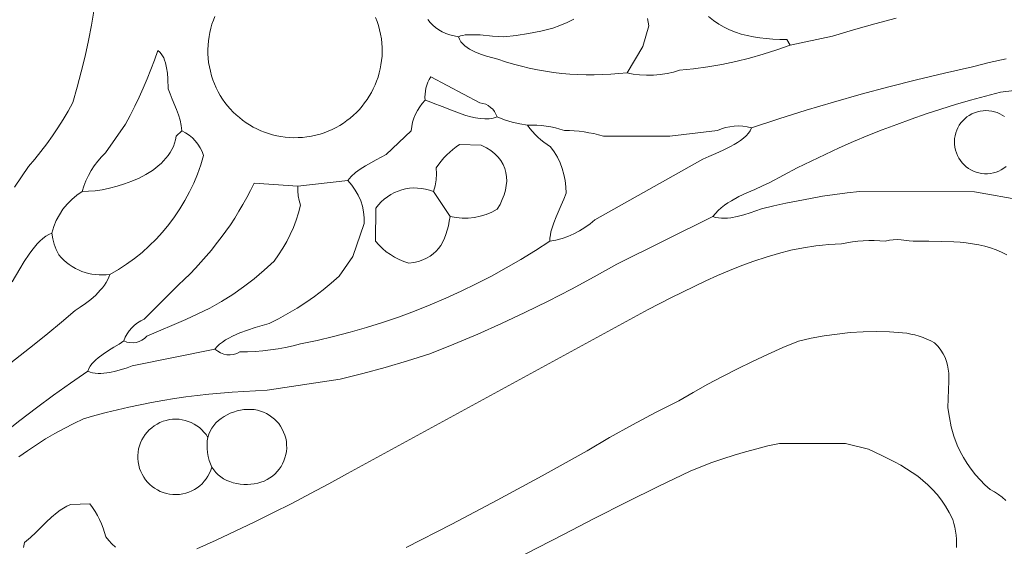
# Model space of a CAD drawing. Header units: inches. Extents: x 37.2 to 70.6, y 17.4 to 61.6.
# Tile 3 of 15: x 43 to 54.6, y 26.9 to 33. Entities that reach past the tile are written whole.
import ezdxf

# ---------------------------------------------------------------- set-up
doc = ezdxf.new("R2010")
doc.units = ezdxf.units.IN
doc.header["$MEASUREMENT"] = 0
doc.layers.add('10_CLOSED_AREAS', color=7, linetype='CONTINUOUS', lineweight=18)
doc.layers.add('20_EXACT_CIRCLES', color=7, linetype='CONTINUOUS', lineweight=18)

msp = doc.modelspace()

# ---------------------------------------------------------------- linework, layer by layer
at = {"layer": '10_CLOSED_AREAS'}
for points in [[(43.871, 33.17), (43.839, 32.985), (43.803, 32.802), (43.763, 32.619), (43.719, 32.437), (43.671, 32.255), (43.619, 32.075), (43.563, 31.975), (43.505, 31.876), (43.443, 31.779), (43.38, 31.684), (43.313, 31.591), (43.244, 31.499), (43.173, 31.409), (43.099, 31.322), (43.017, 31.201), (42.933, 31.081)], [(53.284, 33.066), (53.034, 32.998), (52.785, 32.927), (52.536, 32.853), (52.041, 32.75), (51.884, 32.693), (51.724, 32.642), (51.563, 32.596), (51.401, 32.556), (51.237, 32.522), (51.072, 32.494), (50.907, 32.471), (50.74, 32.454), (50.67, 32.433), (50.595, 32.417), (50.515, 32.405), (50.434, 32.397), (50.352, 32.395), (50.272, 32.399), (50.196, 32.409), (50.16, 32.416), (50.126, 32.425), (50.03, 32.415), (49.934, 32.407), (49.838, 32.402), (49.741, 32.4), (49.645, 32.4), (49.549, 32.403), (49.453, 32.409), (49.358, 32.417), (49.262, 32.429), (49.167, 32.443), (49.073, 32.459), (48.978, 32.478), (48.885, 32.5), (48.792, 32.525), (48.699, 32.552), (48.607, 32.582), (48.475, 32.621), (48.406, 32.643), (48.338, 32.67), (48.306, 32.685), (48.276, 32.702), (48.247, 32.72), (48.221, 32.741), (48.197, 32.764), (48.176, 32.789), (48.159, 32.817), (48.145, 32.847), (48.094, 32.857), (48.045, 32.87), (47.999, 32.886), (47.955, 32.906), (47.915, 32.928), (47.878, 32.954), (47.844, 32.983), (47.813, 33.014), (47.785, 33.049)], [(49.502, 33.053), (49.421, 33.016), (49.338, 32.981), (49.254, 32.949), (49.112, 32.913), (48.969, 32.884), (48.825, 32.862), (48.679, 32.847), (48.616, 32.85), (48.547, 32.855), (48.4, 32.868), (48.328, 32.871), (48.259, 32.87), (48.227, 32.868), (48.198, 32.863), (48.17, 32.856), (48.145, 32.847), (48.159, 32.817), (48.176, 32.789), (48.197, 32.764), (48.221, 32.741), (48.247, 32.72), (48.276, 32.702), (48.306, 32.685), (48.338, 32.67), (48.406, 32.643), (48.475, 32.621), (48.607, 32.582), (48.699, 32.552), (48.792, 32.525), (48.885, 32.5), (48.978, 32.478), (49.073, 32.459), (49.167, 32.443), (49.262, 32.429), (49.358, 32.417), (49.453, 32.409), (49.549, 32.403), (49.645, 32.4), (49.741, 32.4), (49.838, 32.402), (49.934, 32.407), (50.03, 32.415), (50.126, 32.425), (50.312, 32.734), (50.382, 32.977), (50.365, 33.06)], [(50.365, 33.06), (50.382, 32.977), (50.312, 32.734), (50.126, 32.425), (50.16, 32.416), (50.196, 32.409), (50.272, 32.399), (50.352, 32.395), (50.434, 32.397), (50.515, 32.405), (50.595, 32.417), (50.67, 32.433), (50.74, 32.454), (50.907, 32.471), (51.072, 32.494), (51.237, 32.522), (51.401, 32.556), (51.563, 32.596), (51.724, 32.642), (51.884, 32.693), (52.041, 32.75), (52.002, 32.815), (51.919, 32.816), (51.838, 32.819), (51.759, 32.825), (51.683, 32.834), (51.608, 32.845), (51.536, 32.86), (51.465, 32.879), (51.397, 32.902), (51.33, 32.928), (51.265, 32.96), (51.202, 32.996), (51.141, 33.037), (51.081, 33.084)], [(51.081, 33.084), (51.141, 33.037), (51.202, 32.996), (51.265, 32.96), (51.33, 32.928), (51.397, 32.902), (51.465, 32.879), (51.536, 32.86), (51.608, 32.845), (51.683, 32.834), (51.759, 32.825), (51.838, 32.819), (51.919, 32.816), (52.002, 32.815), (52.041, 32.75), (52.536, 32.853), (52.785, 32.927), (53.034, 32.998), (53.284, 33.066)], [(47.785, 33.049), (47.813, 33.014), (47.844, 32.983), (47.878, 32.954), (47.915, 32.928), (47.955, 32.906), (47.999, 32.886), (48.045, 32.87), (48.094, 32.857), (48.145, 32.847), (48.17, 32.856), (48.198, 32.863), (48.227, 32.868), (48.259, 32.87), (48.328, 32.871), (48.4, 32.868), (48.547, 32.855), (48.616, 32.85), (48.679, 32.847), (48.825, 32.862), (48.969, 32.884), (49.112, 32.913), (49.254, 32.949), (49.338, 32.981), (49.421, 33.016), (49.502, 33.053)], [(42.907, 29.967), (42.996, 30.122), (43.049, 30.208), (43.106, 30.295), (43.137, 30.336), (43.168, 30.376), (43.2, 30.414), (43.234, 30.448), (43.267, 30.479), (43.302, 30.505), (43.337, 30.526), (43.373, 30.542), (43.395, 30.617), (43.425, 30.689), (43.461, 30.757), (43.503, 30.821), (43.552, 30.881), (43.606, 30.936), (43.665, 30.985), (43.73, 31.029), (43.749, 31.094), (43.774, 31.156), (43.802, 31.217), (43.834, 31.275), (43.871, 31.332), (43.911, 31.385), (43.955, 31.436), (44.003, 31.483), (44.239, 31.819), (44.294, 31.924), (44.346, 32.03), (44.397, 32.137), (44.446, 32.245), (44.492, 32.354), (44.537, 32.463), (44.579, 32.574), (44.619, 32.685), (44.639, 32.667), (44.657, 32.646), (44.672, 32.623), (44.686, 32.598), (44.697, 32.571), (44.706, 32.542), (44.72, 32.482), (44.729, 32.418), (44.735, 32.354), (44.739, 32.234), (44.762, 32.175), (44.787, 32.115), (44.838, 31.992), (44.86, 31.929), (44.879, 31.867), (44.892, 31.805), (44.896, 31.774), (44.899, 31.743), (44.943, 31.72), (44.985, 31.692), (45.023, 31.66), (45.057, 31.624), (45.088, 31.585), (45.115, 31.543), (45.137, 31.499), (45.154, 31.451), (45.121, 31.341), (45.083, 31.233), (45.039, 31.127), (44.99, 31.024), (44.936, 30.924), (44.877, 30.826), (44.814, 30.732), (44.746, 30.642), (44.674, 30.554), (44.597, 30.471), (44.516, 30.391), (44.432, 30.315), (44.343, 30.243), (44.25, 30.176), (44.154, 30.113), (44.054, 30.055), (44.043, 30.022), (44.028, 29.99), (44.01, 29.959), (43.99, 29.929), (43.967, 29.899), (43.942, 29.87), (43.888, 29.814), (43.829, 29.763), (43.768, 29.715), (43.706, 29.671), (43.646, 29.631), (43.487, 29.496), (43.327, 29.363), (43.165, 29.231), (43.001, 29.102), (42.835, 28.975)], [(42.805, 28.187), (42.998, 28.34), (43.194, 28.49), (43.392, 28.636), (43.592, 28.779), (43.795, 28.919), (43.808, 28.949), (43.824, 28.977), (43.844, 29.004), (43.866, 29.029), (43.891, 29.054), (43.918, 29.077), (43.976, 29.121), (44.038, 29.161), (44.101, 29.2), (44.162, 29.238), (44.217, 29.276), (44.235, 29.318), (44.256, 29.357), (44.282, 29.394), (44.311, 29.428), (44.343, 29.459), (44.378, 29.486), (44.416, 29.511), (44.456, 29.531), (44.859, 29.934), (44.928, 29.998), (44.995, 30.064), (45.06, 30.131), (45.124, 30.199), (45.186, 30.269), (45.246, 30.341), (45.304, 30.414), (45.361, 30.488), (45.416, 30.563), (45.469, 30.64), (45.52, 30.718), (45.57, 30.798), (45.617, 30.878), (45.663, 30.96), (45.707, 31.043), (45.748, 31.127), (46.262, 31.094), (46.847, 31.159), (46.866, 31.183), (46.888, 31.207), (46.938, 31.251), (46.994, 31.292), (47.054, 31.33), (47.116, 31.367), (47.179, 31.401), (47.296, 31.466), (47.592, 31.743), (47.598, 31.794), (47.608, 31.843), (47.622, 31.891), (47.641, 31.937), (47.664, 31.981), (47.691, 32.024), (47.722, 32.063), (47.756, 32.101), (47.753, 32.137), (47.754, 32.173), (47.758, 32.209), (47.765, 32.244), (47.774, 32.278), (47.787, 32.312), (47.802, 32.345), (47.821, 32.376), (48.398, 32.071), (48.433, 32.065), (48.466, 32.054), (48.496, 32.038), (48.524, 32.018), (48.549, 31.995), (48.57, 31.968), (48.587, 31.938), (48.6, 31.906), (48.686, 31.872), (48.775, 31.844), (48.865, 31.823), (48.957, 31.808), (49.012, 31.809), (49.067, 31.808), (49.122, 31.804), (49.176, 31.797), (49.231, 31.788), (49.284, 31.776), (49.338, 31.762), (49.39, 31.746), (49.448, 31.745), (49.506, 31.742), (49.563, 31.737), (49.621, 31.729), (49.678, 31.72), (49.735, 31.709), (49.791, 31.696), (49.847, 31.681), (50.626, 31.68), (51.186, 31.746), (51.234, 31.765), (51.283, 31.78), (51.333, 31.791), (51.384, 31.797), (51.435, 31.799), (51.486, 31.796), (51.537, 31.788), (51.587, 31.776), (51.907, 31.882), (52.228, 31.983), (52.55, 32.08), (52.874, 32.172), (53.199, 32.259), (53.525, 32.342), (53.852, 32.42), (54.181, 32.493), (54.377, 32.543), (54.574, 32.588)], [(54.574, 32.588), (54.377, 32.543), (54.181, 32.493), (53.852, 32.42), (53.525, 32.342), (53.199, 32.259), (52.874, 32.172), (52.55, 32.08), (52.228, 31.983), (51.907, 31.882), (51.587, 31.776), (51.571, 31.744), (51.55, 31.713), (51.524, 31.683), (51.493, 31.656), (51.459, 31.629), (51.422, 31.604), (51.382, 31.58), (51.34, 31.558), (51.253, 31.516), (51.167, 31.477), (51.085, 31.442), (51.015, 31.41), (49.748, 30.695), (49.691, 30.648), (49.63, 30.605), (49.566, 30.566), (49.5, 30.532), (49.432, 30.503), (49.362, 30.479), (49.29, 30.459), (49.217, 30.445), (49.049, 30.336), (48.88, 30.232), (48.707, 30.132), (48.533, 30.036), (48.356, 29.945), (48.178, 29.858), (47.997, 29.776), (47.814, 29.698), (47.629, 29.624), (47.443, 29.555), (47.255, 29.491), (47.065, 29.431), (46.874, 29.376), (46.681, 29.326), (46.487, 29.281), (46.292, 29.24), (46.205, 29.218), (46.117, 29.199), (46.028, 29.183), (45.94, 29.17), (45.85, 29.159), (45.761, 29.152), (45.671, 29.147), (45.581, 29.146), (45.545, 29.128), (45.507, 29.116), (45.468, 29.111), (45.429, 29.112), (45.391, 29.12), (45.354, 29.133), (45.32, 29.153), (45.288, 29.179), (44.317, 28.981), (44.257, 28.96), (44.191, 28.939), (44.122, 28.92), (44.052, 28.905), (43.983, 28.896), (43.949, 28.894), (43.915, 28.894), (43.883, 28.896), (43.852, 28.901), (43.823, 28.908), (43.795, 28.919), (43.592, 28.779), (43.392, 28.636), (43.194, 28.49), (42.998, 28.34), (42.805, 28.187)], [(42.985, 27.912), (43.088, 27.985), (43.192, 28.055), (43.298, 28.123), (43.407, 28.186), (43.518, 28.247), (43.63, 28.304), (43.745, 28.358), (43.878, 28.397), (44.011, 28.433), (44.144, 28.466), (44.277, 28.497), (44.41, 28.526), (44.543, 28.552), (44.677, 28.576), (44.811, 28.598), (44.945, 28.617), (45.08, 28.634), (45.215, 28.649), (45.351, 28.662), (45.488, 28.673), (45.625, 28.682), (45.902, 28.695), (46.756, 28.827), (47.023, 28.891), (47.287, 28.961), (47.55, 29.039), (47.811, 29.124), (48.093, 29.237), (48.374, 29.356), (48.652, 29.48), (48.927, 29.609), (49.201, 29.743), (49.472, 29.882), (49.74, 30.026), (50.006, 30.175), (51.132, 30.737), (51.162, 30.773), (51.194, 30.807), (51.23, 30.838), (51.268, 30.868), (51.308, 30.895), (51.351, 30.921), (51.439, 30.97), (51.531, 31.014), (51.624, 31.055), (51.715, 31.095), (51.8, 31.135), (51.961, 31.222), (52.123, 31.306), (52.286, 31.387), (52.451, 31.466), (52.617, 31.542), (52.783, 31.615), (52.952, 31.686), (53.121, 31.753), (53.291, 31.818), (53.462, 31.881), (53.635, 31.94), (53.808, 31.997), (53.982, 32.05), (54.158, 32.101), (54.334, 32.149), (54.511, 32.195), (54.668, 32.217)], [(54.668, 32.217), (54.511, 32.195), (54.334, 32.149), (54.158, 32.101), (53.982, 32.05), (53.808, 31.997), (53.635, 31.94), (53.462, 31.881), (53.291, 31.818), (53.121, 31.753), (52.952, 31.686), (52.783, 31.615), (52.617, 31.542), (52.451, 31.466), (52.286, 31.387), (52.123, 31.306), (51.961, 31.222), (51.8, 31.135), (51.715, 31.095), (51.624, 31.055), (51.531, 31.014), (51.439, 30.97), (51.351, 30.921), (51.308, 30.895), (51.268, 30.868), (51.23, 30.838), (51.194, 30.807), (51.162, 30.773), (51.132, 30.737), (51.165, 30.726), (51.198, 30.719), (51.233, 30.715), (51.269, 30.715), (51.306, 30.717), (51.343, 30.722), (51.419, 30.737), (51.495, 30.757), (51.569, 30.781), (51.705, 30.827), (51.847, 30.861), (51.99, 30.893), (52.133, 30.922), (52.277, 30.949), (52.421, 30.973), (52.566, 30.994), (52.711, 31.013), (52.856, 31.029), (54.206, 31.027), (54.78, 30.925)], [(54.574, 31.322), (54.548, 31.302), (54.519, 31.285), (54.489, 31.27), (54.458, 31.258), (54.426, 31.249), (54.392, 31.242), (54.357, 31.239), (54.322, 31.239), (54.288, 31.242), (54.254, 31.248), (54.222, 31.258), (54.191, 31.27), (54.161, 31.284), (54.133, 31.301), (54.106, 31.321), (54.082, 31.343), (54.059, 31.367), (54.038, 31.393), (54.02, 31.421), (54.004, 31.451), (53.991, 31.482), (53.981, 31.515), (53.974, 31.549), (53.97, 31.584), (53.969, 31.618), (53.971, 31.652), (53.977, 31.685), (53.985, 31.717), (53.996, 31.749), (54.01, 31.779), (54.026, 31.807), (54.045, 31.835), (54.067, 31.86), (54.09, 31.883), (54.116, 31.905), (54.143, 31.924), (54.173, 31.94), (54.204, 31.954), (54.238, 31.965), (54.272, 31.974), (54.306, 31.978), (54.339, 31.98), (54.373, 31.978), (54.406, 31.974), (54.438, 31.966), (54.47, 31.956), (54.5, 31.943), (54.529, 31.928), (54.557, 31.909)], [(54.78, 30.925), (54.206, 31.027), (52.856, 31.029), (52.711, 31.013), (52.566, 30.994), (52.421, 30.973), (52.277, 30.949), (52.133, 30.922), (51.99, 30.893), (51.847, 30.861), (51.705, 30.827), (51.569, 30.781), (51.495, 30.757), (51.419, 30.737), (51.343, 30.722), (51.306, 30.717), (51.269, 30.715), (51.233, 30.715), (51.198, 30.719), (51.165, 30.726), (51.132, 30.737), (50.006, 30.175), (49.74, 30.026), (49.472, 29.882), (49.201, 29.743), (48.927, 29.609), (48.652, 29.48), (48.374, 29.356), (48.093, 29.237), (47.811, 29.124), (47.55, 29.039), (47.287, 28.961), (47.023, 28.891), (46.756, 28.827), (45.902, 28.695), (45.625, 28.682), (45.488, 28.673), (45.351, 28.662), (45.215, 28.649), (45.08, 28.634), (44.945, 28.617), (44.811, 28.598), (44.677, 28.576), (44.543, 28.552), (44.41, 28.526), (44.277, 28.497), (44.144, 28.466), (44.011, 28.433), (43.878, 28.397), (43.745, 28.358), (43.63, 28.304), (43.518, 28.247), (43.407, 28.186), (43.298, 28.123), (43.192, 28.055), (43.088, 27.985), (42.985, 27.912)], [(42.835, 28.975), (43.001, 29.102), (43.165, 29.231), (43.327, 29.363), (43.487, 29.496), (43.646, 29.631), (43.706, 29.671), (43.768, 29.715), (43.829, 29.763), (43.888, 29.814), (43.942, 29.87), (43.967, 29.899), (43.99, 29.929), (44.01, 29.959), (44.028, 29.99), (44.043, 30.022), (44.054, 30.055), (44.012, 30.051), (43.97, 30.049), (43.927, 30.049), (43.886, 30.053), (43.844, 30.059), (43.804, 30.068), (43.763, 30.079), (43.724, 30.092), (43.686, 30.109), (43.649, 30.127), (43.613, 30.148), (43.578, 30.171), (43.544, 30.196), (43.512, 30.224), (43.482, 30.254), (43.454, 30.286), (43.425, 30.347), (43.401, 30.41), (43.384, 30.475), (43.373, 30.542), (43.337, 30.526), (43.302, 30.505), (43.267, 30.479), (43.234, 30.448), (43.2, 30.414), (43.168, 30.376), (43.137, 30.336), (43.106, 30.295), (43.049, 30.208), (42.996, 30.122), (42.907, 29.967)], [(54.583, 30.286), (54.523, 30.318), (54.46, 30.345), (54.393, 30.368), (54.325, 30.387), (54.254, 30.403), (54.182, 30.416), (54.108, 30.425), (54.034, 30.433), (53.96, 30.438), (53.812, 30.444), (53.669, 30.445), (53.534, 30.445), (53.484, 30.447), (53.436, 30.451), (53.343, 30.461), (53.297, 30.464), (53.251, 30.463), (53.205, 30.458), (53.157, 30.446), (53.092, 30.451), (53.028, 30.454), (52.963, 30.454), (52.898, 30.452), (52.834, 30.446), (52.77, 30.438), (52.706, 30.428), (52.643, 30.414), (52.568, 30.412), (52.493, 30.407), (52.418, 30.401), (52.343, 30.392), (52.195, 30.369), (52.048, 30.339), (51.902, 30.302), (51.757, 30.259), (51.613, 30.212), (51.471, 30.159), (51.329, 30.102), (51.189, 30.042), (51.05, 29.979), (50.912, 29.914), (50.641, 29.779), (50.374, 29.642), (46.843, 27.716), (46.626, 27.598), (46.409, 27.481), (46.19, 27.367), (45.969, 27.256), (45.748, 27.146), (45.525, 27.039), (45.302, 26.935), (45.077, 26.832)], [(45.077, 26.832), (45.302, 26.935), (45.525, 27.039), (45.748, 27.146), (45.969, 27.256), (46.19, 27.367), (46.409, 27.481), (46.626, 27.598), (46.843, 27.716), (50.374, 29.642), (50.641, 29.779), (50.912, 29.914), (51.05, 29.979), (51.189, 30.042), (51.329, 30.102), (51.471, 30.159), (51.613, 30.212), (51.757, 30.259), (51.902, 30.302), (52.048, 30.339), (52.195, 30.369), (52.343, 30.392), (52.418, 30.401), (52.493, 30.407), (52.568, 30.412), (52.643, 30.414), (52.706, 30.428), (52.77, 30.438), (52.834, 30.446), (52.898, 30.452), (52.963, 30.454), (53.028, 30.454), (53.092, 30.451), (53.157, 30.446), (53.205, 30.458), (53.251, 30.463), (53.297, 30.464), (53.343, 30.461), (53.436, 30.451), (53.484, 30.447), (53.534, 30.445), (53.669, 30.445), (53.812, 30.444), (53.96, 30.438), (54.034, 30.433), (54.108, 30.425), (54.182, 30.416), (54.254, 30.403), (54.325, 30.387), (54.393, 30.368), (54.46, 30.345), (54.523, 30.318), (54.583, 30.286)], [(47.534, 26.847), (48.07, 27.122), (48.602, 27.404), (49.13, 27.691), (49.656, 27.985), (49.92, 28.14), (50.188, 28.289), (50.459, 28.433), (50.733, 28.571), (50.903, 28.67), (51.074, 28.766), (51.247, 28.858), (51.422, 28.947), (51.598, 29.033), (51.776, 29.116), (51.956, 29.196), (52.137, 29.272), (52.287, 29.307), (52.438, 29.335), (52.591, 29.356), (52.744, 29.372), (52.897, 29.381), (53.051, 29.384), (53.205, 29.381), (53.359, 29.371), (53.408, 29.365), (53.457, 29.356), (53.505, 29.345), (53.553, 29.332), (53.6, 29.316), (53.646, 29.297), (53.691, 29.277), (53.735, 29.254), (53.776, 29.211), (53.809, 29.167), (53.837, 29.123), (53.859, 29.079), (53.876, 29.034), (53.888, 28.989), (53.896, 28.943), (53.902, 28.897), (53.904, 28.849), (53.904, 28.801), (53.9, 28.702), (53.895, 28.598), (53.893, 28.489), (53.909, 28.377), (53.932, 28.267), (53.963, 28.158), (54.001, 28.051), (54.035, 27.977), (54.074, 27.905), (54.117, 27.835), (54.164, 27.768), (54.215, 27.704), (54.269, 27.642), (54.327, 27.584), (54.388, 27.529), (54.438, 27.503), (54.486, 27.473), (54.53, 27.439), (54.571, 27.401)], [(54.571, 27.401), (54.53, 27.439), (54.486, 27.473), (54.438, 27.503), (54.388, 27.529), (54.327, 27.584), (54.269, 27.642), (54.215, 27.704), (54.164, 27.768), (54.117, 27.835), (54.074, 27.905), (54.035, 27.977), (54.001, 28.051), (53.963, 28.158), (53.932, 28.267), (53.909, 28.377), (53.893, 28.489), (53.895, 28.598), (53.9, 28.702), (53.904, 28.801), (53.904, 28.849), (53.902, 28.897), (53.896, 28.943), (53.888, 28.989), (53.876, 29.034), (53.859, 29.079), (53.837, 29.123), (53.809, 29.167), (53.776, 29.211), (53.735, 29.254), (53.691, 29.277), (53.646, 29.297), (53.6, 29.316), (53.553, 29.332), (53.505, 29.345), (53.457, 29.356), (53.408, 29.365), (53.359, 29.371), (53.205, 29.381), (53.051, 29.384), (52.897, 29.381), (52.744, 29.372), (52.591, 29.356), (52.438, 29.335), (52.287, 29.307), (52.137, 29.272), (51.956, 29.196), (51.776, 29.116), (51.598, 29.033), (51.422, 28.947), (51.247, 28.858), (51.074, 28.766), (50.903, 28.67), (50.733, 28.571), (50.459, 28.433), (50.188, 28.289), (49.92, 28.14), (49.656, 27.985), (49.13, 27.691), (48.602, 27.404), (48.07, 27.122), (47.534, 26.847)], [(48.639, 26.621), (49.378, 27.002), (49.747, 27.192), (50.118, 27.38), (50.49, 27.565), (50.865, 27.744), (50.993, 27.796), (51.121, 27.845), (51.251, 27.891), (51.382, 27.934), (51.514, 27.973), (51.647, 28.009), (51.78, 28.042), (51.915, 28.072), (52.688, 28.072), (52.958, 28.004), (53.117, 27.929), (53.266, 27.853), (53.338, 27.814), (53.407, 27.773), (53.473, 27.73), (53.537, 27.685), (53.598, 27.636), (53.657, 27.585), (53.713, 27.529), (53.766, 27.47), (53.816, 27.405), (53.864, 27.335), (53.908, 27.26), (53.95, 27.178), (53.962, 27.132), (53.973, 27.086), (53.981, 27.039), (53.987, 26.992), (53.991, 26.945), (53.992, 26.898), (53.992, 26.85)], [(53.992, 26.85), (53.992, 26.898), (53.991, 26.945), (53.987, 26.992), (53.981, 27.039), (53.973, 27.086), (53.962, 27.132), (53.95, 27.178), (53.908, 27.26), (53.864, 27.335), (53.816, 27.405), (53.766, 27.47), (53.713, 27.529), (53.657, 27.585), (53.598, 27.636), (53.537, 27.685), (53.473, 27.73), (53.407, 27.773), (53.338, 27.814), (53.266, 27.853), (53.117, 27.929), (52.958, 28.004), (52.688, 28.072), (51.915, 28.072), (51.78, 28.042), (51.647, 28.009), (51.514, 27.973), (51.382, 27.934), (51.251, 27.891), (51.121, 27.845), (50.993, 27.796), (50.865, 27.744), (50.49, 27.565), (50.118, 27.38), (49.747, 27.192), (49.378, 27.002), (48.639, 26.621)], [(44.119, 26.852), (44.079, 26.891), (44.042, 26.932), (44.006, 26.974), (43.992, 27.026), (43.975, 27.077), (43.955, 27.128), (43.933, 27.177), (43.909, 27.225), (43.882, 27.271), (43.852, 27.317), (43.82, 27.36), (43.593, 27.354), (43.55, 27.333), (43.51, 27.31), (43.472, 27.286), (43.436, 27.26), (43.369, 27.205), (43.307, 27.147), (43.185, 27.026), (43.122, 26.965), (43.054, 26.906), (43.04, 26.847)], [(43.04, 26.847), (43.054, 26.906), (43.122, 26.965), (43.185, 27.026), (43.307, 27.147), (43.369, 27.205), (43.436, 27.26), (43.472, 27.286), (43.51, 27.31), (43.55, 27.333), (43.593, 27.354), (43.82, 27.36), (43.852, 27.317), (43.882, 27.271), (43.909, 27.225), (43.933, 27.177), (43.955, 27.128), (43.975, 27.077), (43.992, 27.026), (44.006, 26.974), (44.042, 26.932), (44.079, 26.891), (44.119, 26.852)]]:
    msp.add_lwpolyline(points, dxfattribs=at)
for points in [[(44.899, 31.743), (44.896, 31.774), (44.892, 31.805), (44.879, 31.867), (44.86, 31.929), (44.838, 31.992), (44.787, 32.115), (44.762, 32.175), (44.739, 32.234), (44.735, 32.354), (44.729, 32.418), (44.72, 32.482), (44.706, 32.542), (44.697, 32.571), (44.686, 32.598), (44.672, 32.623), (44.657, 32.646), (44.639, 32.667), (44.619, 32.685), (44.579, 32.574), (44.537, 32.463), (44.492, 32.354), (44.446, 32.245), (44.397, 32.137), (44.346, 32.03), (44.294, 31.924), (44.239, 31.819), (44.003, 31.483), (43.955, 31.436), (43.911, 31.385), (43.871, 31.332), (43.834, 31.275), (43.802, 31.217), (43.774, 31.156), (43.749, 31.094), (43.73, 31.029), (43.803, 31.032), (43.882, 31.039), (43.965, 31.051), (44.051, 31.068), (44.139, 31.091), (44.226, 31.118), (44.313, 31.15), (44.397, 31.188), (44.478, 31.23), (44.554, 31.278), (44.589, 31.304), (44.623, 31.331), (44.655, 31.36), (44.685, 31.39), (44.713, 31.421), (44.739, 31.454), (44.762, 31.488), (44.782, 31.523), (44.8, 31.56), (44.814, 31.598), (44.826, 31.637), (44.834, 31.678)], [(47.821, 32.376), (47.802, 32.345), (47.787, 32.312), (47.774, 32.278), (47.765, 32.244), (47.758, 32.209), (47.754, 32.173), (47.753, 32.137), (47.756, 32.101), (47.802, 32.086), (47.85, 32.068), (47.954, 32.027), (48.064, 31.983), (48.178, 31.941), (48.234, 31.923), (48.291, 31.907), (48.347, 31.895), (48.401, 31.886), (48.454, 31.883), (48.505, 31.884), (48.554, 31.892), (48.6, 31.906), (48.587, 31.938), (48.57, 31.968), (48.549, 31.995), (48.524, 32.018), (48.496, 32.038), (48.466, 32.054), (48.433, 32.065), (48.398, 32.071)], [(47.296, 31.466), (47.179, 31.401), (47.116, 31.367), (47.054, 31.33), (46.994, 31.292), (46.938, 31.251), (46.888, 31.207), (46.866, 31.183), (46.847, 31.159), (46.893, 31.105), (46.934, 31.047), (46.969, 30.986), (46.999, 30.921), (47.019, 30.856), (47.033, 30.789), (47.04, 30.722), (47.04, 30.653), (46.905, 30.268), (46.746, 30.036), (46.653, 29.953), (46.557, 29.874), (46.458, 29.798), (46.356, 29.726), (46.252, 29.658), (46.145, 29.595), (46.035, 29.535), (45.924, 29.48), (45.76, 29.431), (45.669, 29.402), (45.579, 29.369), (45.492, 29.33), (45.45, 29.309), (45.412, 29.286), (45.375, 29.262), (45.342, 29.236), (45.313, 29.208), (45.288, 29.179), (45.32, 29.153), (45.354, 29.133), (45.391, 29.12), (45.429, 29.112), (45.468, 29.111), (45.507, 29.116), (45.545, 29.128), (45.581, 29.146), (45.671, 29.147), (45.761, 29.152), (45.85, 29.159), (45.94, 29.17), (46.028, 29.183), (46.117, 29.199), (46.205, 29.218), (46.292, 29.24), (46.487, 29.281), (46.681, 29.326), (46.874, 29.376), (47.065, 29.431), (47.255, 29.491), (47.443, 29.555), (47.629, 29.624), (47.814, 29.698), (47.997, 29.776), (48.178, 29.858), (48.356, 29.945), (48.533, 30.036), (48.707, 30.132), (48.88, 30.232), (49.049, 30.336), (49.217, 30.445), (49.22, 30.482), (49.225, 30.519), (49.232, 30.555), (49.241, 30.591), (49.264, 30.662), (49.292, 30.732), (49.353, 30.871), (49.383, 30.941), (49.41, 31.01), (49.408, 31.084), (49.4, 31.157), (49.385, 31.228), (49.365, 31.298), (49.339, 31.366), (49.307, 31.432), (49.269, 31.495), (49.226, 31.554), (49.187, 31.58), (49.15, 31.608), (49.114, 31.637), (49.079, 31.668), (49.046, 31.701), (49.015, 31.735), (48.985, 31.771), (48.957, 31.808), (48.865, 31.823), (48.775, 31.844), (48.686, 31.872), (48.6, 31.906), (48.554, 31.892), (48.505, 31.884), (48.454, 31.883), (48.401, 31.886), (48.347, 31.895), (48.291, 31.907), (48.234, 31.923), (48.178, 31.941), (48.064, 31.983), (47.954, 32.027), (47.85, 32.068), (47.802, 32.086), (47.756, 32.101), (47.722, 32.063), (47.691, 32.024), (47.664, 31.981), (47.641, 31.937), (47.622, 31.891), (47.608, 31.843), (47.598, 31.794), (47.592, 31.743)], [(49.41, 31.01), (49.383, 30.941), (49.353, 30.871), (49.292, 30.732), (49.264, 30.662), (49.241, 30.591), (49.232, 30.555), (49.225, 30.519), (49.22, 30.482), (49.217, 30.445), (49.29, 30.459), (49.362, 30.479), (49.432, 30.503), (49.5, 30.532), (49.566, 30.566), (49.63, 30.605), (49.691, 30.648), (49.748, 30.695), (51.015, 31.41), (51.085, 31.442), (51.167, 31.477), (51.253, 31.516), (51.34, 31.558), (51.382, 31.58), (51.422, 31.604), (51.459, 31.629), (51.493, 31.656), (51.524, 31.683), (51.55, 31.713), (51.571, 31.744), (51.587, 31.776), (51.537, 31.788), (51.486, 31.796), (51.435, 31.799), (51.384, 31.797), (51.333, 31.791), (51.283, 31.78), (51.234, 31.765), (51.186, 31.746), (50.626, 31.68), (49.847, 31.681), (49.791, 31.696), (49.735, 31.709), (49.678, 31.72), (49.621, 31.729), (49.563, 31.737), (49.506, 31.742), (49.448, 31.745), (49.39, 31.746), (49.338, 31.762), (49.284, 31.776), (49.231, 31.788), (49.176, 31.797), (49.122, 31.804), (49.067, 31.808), (49.012, 31.809), (48.957, 31.808), (48.985, 31.771), (49.015, 31.735), (49.046, 31.701), (49.079, 31.668), (49.114, 31.637), (49.15, 31.608), (49.187, 31.58), (49.226, 31.554), (49.269, 31.495), (49.307, 31.432), (49.339, 31.366), (49.365, 31.298), (49.385, 31.228), (49.4, 31.157), (49.408, 31.084)], [(43.73, 31.029), (43.665, 30.985), (43.606, 30.936), (43.552, 30.881), (43.503, 30.821), (43.461, 30.757), (43.425, 30.689), (43.395, 30.617), (43.373, 30.542), (43.384, 30.475), (43.401, 30.41), (43.425, 30.347), (43.454, 30.286), (43.482, 30.254), (43.512, 30.224), (43.544, 30.196), (43.578, 30.171), (43.613, 30.148), (43.649, 30.127), (43.686, 30.109), (43.724, 30.092), (43.763, 30.079), (43.804, 30.068), (43.844, 30.059), (43.886, 30.053), (43.927, 30.049), (43.97, 30.049), (44.012, 30.051), (44.054, 30.055), (44.154, 30.113), (44.25, 30.176), (44.343, 30.243), (44.432, 30.315), (44.516, 30.391), (44.597, 30.471), (44.674, 30.554), (44.746, 30.642), (44.814, 30.732), (44.877, 30.826), (44.936, 30.924), (44.99, 31.024), (45.039, 31.127), (45.083, 31.233), (45.121, 31.341), (45.154, 31.451), (45.137, 31.499), (45.115, 31.543), (45.088, 31.585), (45.057, 31.624), (45.023, 31.66), (44.985, 31.692), (44.943, 31.72), (44.899, 31.743), (44.834, 31.678), (44.826, 31.637), (44.814, 31.598), (44.8, 31.56), (44.782, 31.523), (44.762, 31.488), (44.739, 31.454), (44.713, 31.421), (44.685, 31.39), (44.655, 31.36), (44.623, 31.331), (44.589, 31.304), (44.554, 31.278), (44.478, 31.23), (44.397, 31.188), (44.313, 31.15), (44.226, 31.118), (44.139, 31.091), (44.051, 31.068), (43.965, 31.051), (43.882, 31.039), (43.803, 31.032)], [(47.853, 31.029), (47.873, 31.098), (47.885, 31.167), (47.889, 31.238), (47.886, 31.309), (47.914, 31.349), (47.944, 31.387), (47.975, 31.424), (48.009, 31.459), (48.044, 31.492), (48.081, 31.524), (48.12, 31.553), (48.16, 31.581), (48.414, 31.575), (48.474, 31.544), (48.527, 31.51), (48.573, 31.473), (48.612, 31.433), (48.644, 31.392), (48.671, 31.347), (48.69, 31.301), (48.704, 31.253), (48.711, 31.203), (48.713, 31.152), (48.708, 31.099), (48.698, 31.045), (48.682, 30.99), (48.661, 30.935), (48.634, 30.878), (48.601, 30.822), (48.538, 30.787), (48.471, 30.76), (48.403, 30.739), (48.333, 30.725), (48.262, 30.718), (48.191, 30.717), (48.119, 30.724), (48.048, 30.737), (48.039, 30.681), (48.028, 30.627), (48.015, 30.575), (48, 30.526), (47.982, 30.48), (47.962, 30.437), (47.939, 30.397), (47.913, 30.36), (47.884, 30.327), (47.851, 30.296), (47.814, 30.269), (47.773, 30.246), (47.727, 30.226), (47.677, 30.209), (47.622, 30.197), (47.562, 30.188), (47.505, 30.207), (47.45, 30.23), (47.397, 30.257), (47.347, 30.288), (47.298, 30.323), (47.253, 30.361), (47.211, 30.403), (47.171, 30.448), (47.176, 30.834), (47.206, 30.873), (47.239, 30.908), (47.275, 30.94), (47.312, 30.968), (47.352, 30.994), (47.394, 31.016), (47.437, 31.034), (47.481, 31.049), (47.526, 31.06), (47.572, 31.067), (47.619, 31.071), (47.666, 31.07), (47.713, 31.066), (47.76, 31.058), (47.807, 31.046)], [(47.886, 31.309), (47.889, 31.238), (47.885, 31.167), (47.873, 31.098), (47.853, 31.029), (48.048, 30.737), (48.119, 30.724), (48.191, 30.717), (48.262, 30.718), (48.333, 30.725), (48.403, 30.739), (48.471, 30.76), (48.538, 30.787), (48.601, 30.822), (48.634, 30.878), (48.661, 30.935), (48.682, 30.99), (48.698, 31.045), (48.708, 31.099), (48.713, 31.152), (48.711, 31.203), (48.704, 31.253), (48.69, 31.301), (48.671, 31.347), (48.644, 31.392), (48.612, 31.433), (48.573, 31.473), (48.527, 31.51), (48.474, 31.544), (48.414, 31.575), (48.16, 31.581), (48.12, 31.553), (48.081, 31.524), (48.044, 31.492), (48.009, 31.459), (47.975, 31.424), (47.944, 31.387), (47.914, 31.349)], [(46.847, 31.159), (46.262, 31.094), (46.261, 31.037), (46.265, 30.98), (46.275, 30.923), (46.291, 30.868), (46.268, 30.78), (46.241, 30.693), (46.209, 30.607), (46.172, 30.524), (46.131, 30.443), (46.085, 30.364), (46.035, 30.287), (45.981, 30.213), (45.867, 30.106), (45.748, 30.005), (45.624, 29.909), (45.496, 29.82), (45.364, 29.737), (45.228, 29.661), (45.088, 29.591), (44.945, 29.527), (44.488, 29.331), (44.461, 29.305), (44.43, 29.283), (44.397, 29.268), (44.362, 29.258), (44.326, 29.253), (44.289, 29.255), (44.252, 29.262), (44.217, 29.276), (44.162, 29.238), (44.101, 29.2), (44.038, 29.161), (43.976, 29.121), (43.918, 29.077), (43.891, 29.054), (43.866, 29.029), (43.844, 29.004), (43.824, 28.977), (43.808, 28.949), (43.795, 28.919), (43.823, 28.908), (43.852, 28.901), (43.883, 28.896), (43.915, 28.894), (43.949, 28.894), (43.983, 28.896), (44.052, 28.905), (44.122, 28.92), (44.191, 28.939), (44.257, 28.96), (44.317, 28.981), (45.288, 29.179), (45.313, 29.208), (45.342, 29.236), (45.375, 29.262), (45.412, 29.286), (45.45, 29.309), (45.492, 29.33), (45.579, 29.369), (45.669, 29.402), (45.76, 29.431), (45.924, 29.48), (46.035, 29.535), (46.145, 29.595), (46.252, 29.658), (46.356, 29.726), (46.458, 29.798), (46.557, 29.874), (46.653, 29.953), (46.746, 30.036), (46.905, 30.268), (47.04, 30.653), (47.04, 30.722), (47.033, 30.789), (47.019, 30.856), (46.999, 30.921), (46.969, 30.986), (46.934, 31.047), (46.893, 31.105)], [(46.291, 30.868), (46.275, 30.923), (46.265, 30.98), (46.261, 31.037), (46.262, 31.094), (45.748, 31.127), (45.707, 31.043), (45.663, 30.96), (45.617, 30.878), (45.57, 30.798), (45.52, 30.718), (45.469, 30.64), (45.416, 30.563), (45.361, 30.488), (45.304, 30.414), (45.246, 30.341), (45.186, 30.269), (45.124, 30.199), (45.06, 30.131), (44.995, 30.064), (44.928, 29.998), (44.859, 29.934), (44.456, 29.531), (44.416, 29.511), (44.378, 29.486), (44.343, 29.459), (44.311, 29.428), (44.282, 29.394), (44.256, 29.357), (44.235, 29.318), (44.217, 29.276), (44.252, 29.262), (44.289, 29.255), (44.326, 29.253), (44.362, 29.258), (44.397, 29.268), (44.43, 29.283), (44.461, 29.305), (44.488, 29.331), (44.945, 29.527), (45.088, 29.591), (45.228, 29.661), (45.364, 29.737), (45.496, 29.82), (45.624, 29.909), (45.748, 30.005), (45.867, 30.106), (45.981, 30.213), (46.035, 30.287), (46.085, 30.364), (46.131, 30.443), (46.172, 30.524), (46.209, 30.607), (46.241, 30.693), (46.268, 30.78)], [(48.048, 30.737), (47.853, 31.029), (47.807, 31.046), (47.76, 31.058), (47.713, 31.066), (47.666, 31.07), (47.619, 31.071), (47.572, 31.067), (47.526, 31.06), (47.481, 31.049), (47.437, 31.034), (47.394, 31.016), (47.352, 30.994), (47.312, 30.968), (47.275, 30.94), (47.239, 30.908), (47.206, 30.873), (47.176, 30.834), (47.171, 30.448), (47.211, 30.403), (47.253, 30.361), (47.298, 30.323), (47.347, 30.288), (47.397, 30.257), (47.45, 30.23), (47.505, 30.207), (47.562, 30.188), (47.622, 30.197), (47.677, 30.209), (47.727, 30.226), (47.773, 30.246), (47.814, 30.269), (47.851, 30.296), (47.884, 30.327), (47.913, 30.36), (47.939, 30.397), (47.962, 30.437), (47.982, 30.48), (48, 30.526), (48.015, 30.575), (48.028, 30.627), (48.039, 30.681)], [(44.678, 28.331), (44.716, 28.342), (44.753, 28.35), (44.791, 28.354), (44.829, 28.356), (44.866, 28.354), (44.903, 28.349), (44.94, 28.341), (44.975, 28.33), (45.01, 28.316), (45.043, 28.299), (45.075, 28.279), (45.105, 28.257), (45.133, 28.232), (45.159, 28.204), (45.183, 28.174), (45.205, 28.141), (45.216, 28.179), (45.231, 28.215), (45.25, 28.249), (45.273, 28.281), (45.3, 28.311), (45.329, 28.339), (45.361, 28.364), (45.395, 28.387), (45.431, 28.407), (45.468, 28.425), (45.507, 28.44), (45.547, 28.452), (45.587, 28.462), (45.628, 28.468), (45.669, 28.471), (45.709, 28.471), (45.748, 28.468), (45.786, 28.461), (45.823, 28.451), (45.859, 28.438), (45.893, 28.422), (45.926, 28.403), (45.957, 28.381), (45.986, 28.357), (46.012, 28.331), (46.037, 28.303), (46.059, 28.272), (46.078, 28.239), (46.094, 28.205), (46.108, 28.169), (46.119, 28.132), (46.126, 28.093), (46.129, 28.054), (46.13, 28.015), (46.126, 27.976), (46.12, 27.939), (46.11, 27.902), (46.098, 27.867), (46.082, 27.833), (46.064, 27.8), (46.043, 27.769), (46.019, 27.74), (45.993, 27.713), (45.964, 27.688), (45.933, 27.666), (45.9, 27.646), (45.865, 27.629), (45.828, 27.615), (45.79, 27.604), (45.75, 27.596), (45.709, 27.591), (45.668, 27.588), (45.626, 27.589), (45.584, 27.593), (45.543, 27.599), (45.503, 27.609), (45.463, 27.622), (45.426, 27.637), (45.39, 27.656), (45.356, 27.677), (45.325, 27.701), (45.297, 27.729), (45.273, 27.759), (45.252, 27.793), (45.24, 27.756), (45.224, 27.72), (45.206, 27.687), (45.186, 27.655), (45.163, 27.626), (45.137, 27.598), (45.11, 27.573), (45.08, 27.55), (45.049, 27.53), (45.016, 27.513), (44.982, 27.498), (44.946, 27.487), (44.909, 27.478), (44.872, 27.472), (44.833, 27.47), (44.794, 27.471), (44.755, 27.475), (44.718, 27.483), (44.681, 27.494), (44.646, 27.508), (44.612, 27.524), (44.58, 27.544), (44.55, 27.565), (44.522, 27.59), (44.496, 27.616), (44.472, 27.645), (44.451, 27.676), (44.432, 27.708), (44.416, 27.742), (44.403, 27.778), (44.393, 27.815), (44.386, 27.854), (44.383, 27.893), (44.383, 27.931), (44.386, 27.969), (44.392, 28.006), (44.402, 28.042), (44.414, 28.078), (44.429, 28.112), (44.448, 28.144), (44.468, 28.175), (44.492, 28.204), (44.517, 28.231), (44.545, 28.256), (44.575, 28.279), (44.608, 28.299), (44.642, 28.316)], [(45.252, 27.793), (45.234, 27.83), (45.22, 27.872), (45.208, 27.917), (45.2, 27.963), (45.196, 28.01), (45.195, 28.056), (45.198, 28.1), (45.205, 28.141), (45.183, 28.174), (45.159, 28.204), (45.133, 28.232), (45.105, 28.257), (45.075, 28.279), (45.043, 28.299), (45.01, 28.316), (44.975, 28.33), (44.94, 28.341), (44.903, 28.349), (44.866, 28.354), (44.829, 28.356), (44.791, 28.354), (44.753, 28.35), (44.716, 28.342), (44.678, 28.331), (44.642, 28.316), (44.608, 28.299), (44.575, 28.279), (44.545, 28.256), (44.517, 28.231), (44.492, 28.204), (44.468, 28.175), (44.448, 28.144), (44.429, 28.112), (44.414, 28.078), (44.402, 28.042), (44.392, 28.006), (44.386, 27.969), (44.383, 27.931), (44.383, 27.893), (44.386, 27.854), (44.393, 27.815), (44.403, 27.778), (44.416, 27.742), (44.432, 27.708), (44.451, 27.676), (44.472, 27.645), (44.496, 27.616), (44.522, 27.59), (44.55, 27.565), (44.58, 27.544), (44.612, 27.524), (44.646, 27.508), (44.681, 27.494), (44.718, 27.483), (44.755, 27.475), (44.794, 27.471), (44.833, 27.47), (44.872, 27.472), (44.909, 27.478), (44.946, 27.487), (44.982, 27.498), (45.016, 27.513), (45.049, 27.53), (45.08, 27.55), (45.11, 27.573), (45.137, 27.598), (45.163, 27.626), (45.186, 27.655), (45.206, 27.687), (45.224, 27.72), (45.24, 27.756)]]:
    msp.add_lwpolyline(points, close=True, dxfattribs=at)
at = {"layer": '20_EXACT_CIRCLES'}
for points in [[(47.173, 33.075), (47.191, 33.027), (47.207, 32.978), (47.221, 32.928), (47.232, 32.876), (47.241, 32.824), (47.247, 32.772), (47.25, 32.721), (47.25, 32.67), (47.249, 32.619), (47.244, 32.569), (47.237, 32.519), (47.228, 32.47), (47.216, 32.422), (47.202, 32.374), (47.186, 32.327), (47.168, 32.282), (47.147, 32.237), (47.125, 32.193), (47.1, 32.151), (47.074, 32.11), (47.045, 32.07), (47.015, 32.031), (46.983, 31.994), (46.948, 31.958), (46.913, 31.925), (46.875, 31.892), (46.836, 31.862), (46.796, 31.833), (46.753, 31.806), (46.71, 31.782), (46.665, 31.759), (46.618, 31.739), (46.57, 31.72), (46.521, 31.704), (46.471, 31.691), (46.42, 31.68), (46.368, 31.671), (46.316, 31.665), (46.264, 31.662), (46.213, 31.661), (46.163, 31.663), (46.112, 31.668), (46.063, 31.674), (46.014, 31.684), (45.965, 31.695), (45.918, 31.709), (45.871, 31.725), (45.825, 31.744), (45.78, 31.764), (45.737, 31.787), (45.694, 31.811), (45.653, 31.838), (45.613, 31.866), (45.575, 31.897), (45.538, 31.929), (45.502, 31.963), (45.468, 31.999), (45.436, 32.036), (45.405, 32.075), (45.377, 32.116), (45.35, 32.158), (45.325, 32.202), (45.303, 32.247), (45.282, 32.293), (45.264, 32.341), (45.248, 32.39), (45.234, 32.441), (45.223, 32.492), (45.214, 32.544), (45.209, 32.596), (45.205, 32.647), (45.205, 32.698), (45.207, 32.749), (45.211, 32.799), (45.218, 32.849), (45.227, 32.898), (45.239, 32.946), (45.253, 32.994), (45.269, 33.041), (45.287, 33.086)], [(54.557, 31.909), (54.529, 31.928), (54.5, 31.943), (54.47, 31.956), (54.438, 31.966), (54.406, 31.974), (54.373, 31.978), (54.339, 31.98), (54.306, 31.978), (54.272, 31.974), (54.238, 31.965), (54.204, 31.954), (54.173, 31.94), (54.143, 31.924), (54.116, 31.905), (54.09, 31.883), (54.067, 31.86), (54.045, 31.835), (54.026, 31.807), (54.01, 31.779), (53.996, 31.749), (53.985, 31.717), (53.977, 31.685), (53.971, 31.652), (53.969, 31.618), (53.97, 31.584), (53.974, 31.549), (53.981, 31.515), (53.991, 31.482), (54.004, 31.451), (54.02, 31.421), (54.038, 31.393), (54.059, 31.367), (54.082, 31.343), (54.106, 31.321), (54.133, 31.301), (54.161, 31.284), (54.191, 31.27), (54.222, 31.258), (54.254, 31.248), (54.288, 31.242), (54.322, 31.239), (54.357, 31.239), (54.392, 31.242), (54.426, 31.249), (54.458, 31.258), (54.489, 31.27), (54.519, 31.285), (54.548, 31.302), (54.574, 31.322)]]:
    msp.add_lwpolyline(points, dxfattribs=at)
msp.add_lwpolyline([(45.205, 28.141), (45.198, 28.1), (45.195, 28.056), (45.196, 28.01), (45.2, 27.963), (45.208, 27.917), (45.22, 27.872), (45.234, 27.83), (45.252, 27.793), (45.273, 27.759), (45.297, 27.729), (45.325, 27.701), (45.356, 27.677), (45.39, 27.656), (45.426, 27.637), (45.463, 27.622), (45.503, 27.609), (45.543, 27.599), (45.584, 27.593), (45.626, 27.589), (45.668, 27.588), (45.709, 27.591), (45.75, 27.596), (45.79, 27.604), (45.828, 27.615), (45.865, 27.629), (45.9, 27.646), (45.933, 27.666), (45.964, 27.688), (45.993, 27.713), (46.019, 27.74), (46.043, 27.769), (46.064, 27.8), (46.082, 27.833), (46.098, 27.867), (46.11, 27.902), (46.12, 27.939), (46.126, 27.976), (46.13, 28.015), (46.129, 28.054), (46.126, 28.093), (46.119, 28.132), (46.108, 28.169), (46.094, 28.205), (46.078, 28.239), (46.059, 28.272), (46.037, 28.303), (46.012, 28.331), (45.986, 28.357), (45.957, 28.381), (45.926, 28.403), (45.893, 28.422), (45.859, 28.438), (45.823, 28.451), (45.786, 28.461), (45.748, 28.468), (45.709, 28.471), (45.669, 28.471), (45.628, 28.468), (45.587, 28.462), (45.547, 28.452), (45.507, 28.44), (45.468, 28.425), (45.431, 28.407), (45.395, 28.387), (45.361, 28.364), (45.329, 28.339), (45.3, 28.311), (45.273, 28.281), (45.25, 28.249), (45.231, 28.215), (45.216, 28.179)], close=True, dxfattribs=at)

doc.saveas('drawing.dxf')
